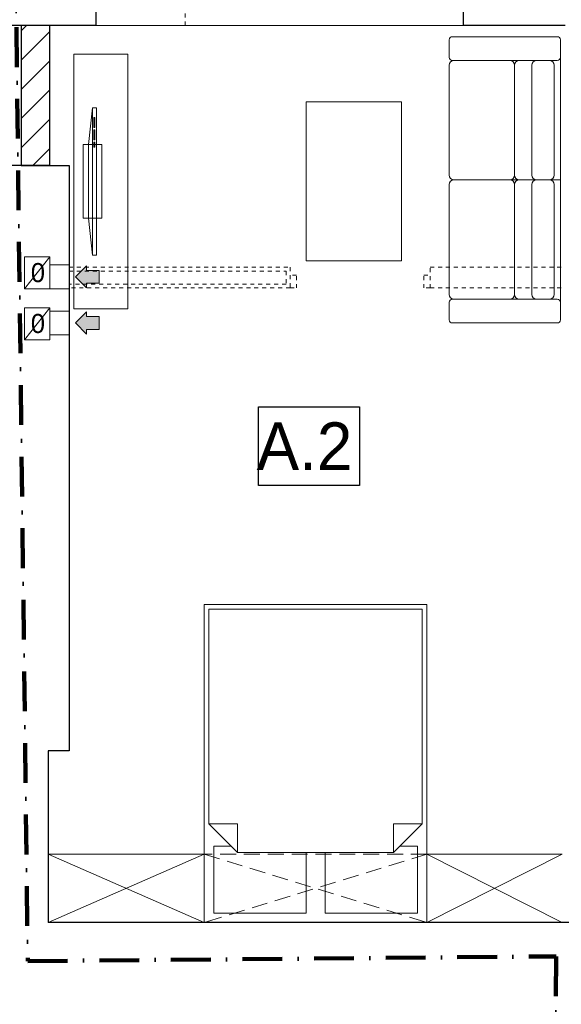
# Model space of a CAD drawing. Extents: x -220425 to -32551, y -64521 to 77206.
# Tile 13 of 59: x -190962 to -187557, y -3929 to 2262. Entities that reach past the tile are written whole.
import ezdxf

# ---------------------------------------------------------------- set-up
doc = ezdxf.new("R2010")
doc.units = 0
doc.header["$MEASUREMENT"] = 0
for name, pattern in [('Hidden Line', [50, 25, -25]), ('Krawędzie ukryte', [150, 100, -50]), ('Kreski i kropki', [450, 250, -100, 0, -100])]:
    doc.linetypes.add(name, pattern=pattern)
for name, color, linetype, lineweight in [('Arch kominy_Nr_Pióra__1', 7, 'Continuous', 25), ('Arch kominy_Nr_Pióra__10', 134, 'Continuous', 18), ('Arch kominy_Nr_Pióra__21', 7, 'Continuous', 9), ('Arch opisy_Nr_Pióra__21', 7, 'Continuous', 9), ('Arch ściany nośne_Nr_Pióra__21', 7, 'Continuous', 9), ('Arch ściany nośne_Nr_Pióra__27', 7, 'Continuous', 30), ('INWENT KONST. DREWNIANA_Nr_Pióra__20', 1, 'Continuous', 100), ('INWENT. DRZWI_Nr_Pióra__101', 8, 'Continuous', 13), ('INWENT.ŚCIANY_Nr_Pióra__1', 7, 'Continuous', 25), ('INWENT.ŚCIANY_Nr_Pióra__101', 8, 'Continuous', 13), ('INWENT.ŚCIANY_Nr_Pióra__5', 7, 'Continuous', 13), ('Istniejące kominy_Nr_Pióra__5', 7, 'Continuous', 13)]:
    doc.layers.add(name, color=color, linetype=linetype, lineweight=lineweight)
doc.layers.add('Arch okna_Nr_Pióra__4', color=7, linetype='Continuous', lineweight=9, true_color=0x029e21)
doc.layers.add('Arch wyposazenie_Nr_Pióra__9', color=7, linetype='Continuous', lineweight=13, true_color=0x3dad99)
doc.layers.add('Drzwi ArchiCAD', color=7, linetype='Continuous')
doc.styles.add('GENERATED_STYLE_4', font='txt')
doc.styles.add('GENERATED_STYLE_6', font='txt')

# ---------------------------------------------------------------- blocks, each defined once
blk = doc.blocks.new('A$C68B6B573')
at = {"layer": 'Arch ściany nośne_Nr_Pióra__21', "linetype": 'Continuous'}
h = blk.add_hatch(dxfattribs=at)
h.set_pattern_fill('Common_Brick', color=252, style=0, pattern_type=2)
h.set_pattern_definition([(45, (197252.38, 10015.15), (-91.92388, 91.92388), [])])
h.paths.add_polyline_path([(6480, 11360), (6480, 12240), (6300, 12240), (6300, 11360)], flags=0)
at = {"color": 252}
for p, q in [((7790.3, 9348.1), (7790.3, 9842.2)), ((7790.3, 9842.2), (8425.6, 9842.2)), ((8425.6, 9842.2), (8425.6, 9348.1)), ((8425.6, 9348.1), (7790.3, 9348.1))]:
    blk.add_line(p, q, dxfattribs=at)
at = {"layer": 'Arch kominy_Nr_Pióra__1', "color": 252, "linetype": 'Continuous'}
for points in [[(6710, 10590), (6640, 10660), (6710, 10730)], [(6790, 10620), (6710, 10700), (6790, 10700)], [(6710, 10620), (6710, 10700), (6790, 10620)], [(6710, 10300), (6640, 10370), (6710, 10440)], [(6790, 10330), (6710, 10410), (6790, 10410)], [(6710, 10330), (6710, 10410), (6790, 10330)]]:
    blk.add_solid(points, dxfattribs=at)
at = {"layer": 'Arch kominy_Nr_Pióra__21', "color": 252, "linetype": 'Continuous'}
for p, q in [((6480, 10735), (6600, 10735)), ((6600, 10735), (6600, 10585)), ((6710, 10730), (6640, 10660)), ((6710, 10700), (6710, 10730)), ((6640, 10660), (6710, 10590)), ((6790, 10700), (6710, 10700)), ((6790, 10700), (6790, 10620)), ((6790, 10620), (6710, 10620)), ((6710, 10620), (6710, 10590)), ((6480, 10585), (6600, 10585)), ((6480, 10445), (6600, 10445)), ((6600, 10445), (6600, 10295)), ((6710, 10440), (6640, 10370)), ((6710, 10410), (6710, 10440)), ((6790, 10410), (6710, 10410)), ((6790, 10410), (6790, 10330)), ((6640, 10370), (6710, 10300)), ((6480, 10295), (6600, 10295)), ((6790, 10330), (6710, 10330)), ((6710, 10330), (6710, 10300))]:
    blk.add_line(p, q, dxfattribs=at)
at = {"layer": 'Arch okna_Nr_Pióra__4', "color": 252, "linetype": 'Continuous'}
blk.add_line((6770, 12240), (9080, 12240), dxfattribs=at)
at = {"layer": 'Arch opisy_Nr_Pióra__21', "color": 252, "linetype": 'Continuous'}
for p, q in [((7790.3, 9348.1), (7790.3, 9842.2)), ((7790.3, 9842.2), (8425.6, 9842.2)), ((8425.6, 9842.2), (8425.6, 9348.1)), ((8425.6, 9348.1), (7790.3, 9348.1))]:
    blk.add_line(p, q, dxfattribs=at)
at = {"layer": 'Arch wyposazenie_Nr_Pióra__9', "color": 252, "linetype": 'Continuous'}
for p, q in [((8990, 12040), (8990, 12150)), ((9010, 12170), (9670, 12170)), ((9690, 12150), (9690, 12040)), ((6630, 12060), (6970, 12060)), ((6630, 10460), (6630, 12060)), ((6970, 12060), (6970, 10460)), ((9670, 12020), (9010, 12020)), ((9020, 12020), (9371.3, 12020)), ((9620, 12020), (9431.3, 12020)), ((9690, 12040), (9690, 11270)), ((8990, 11300), (8990, 11990)), ((9401.3, 11990), (9401.3, 11300)), ((9401.3, 11990), (9401.3, 11300)), ((9510, 11990), (9510, 11300)), ((9650, 11300), (9650, 11990)), ((6747.8, 11722.8), (6722.8, 11491.4)), ((6772.8, 11722.8), (6747.8, 11722.8)), ((6747.8, 10797.2), (6747.8, 11722.8)), ((6772.8, 10797.2), (6772.8, 11722.8)), ((8690, 11760), (8090, 11760)), ((8090, 11760), (8090, 10760)), ((8690, 10760), (8690, 11760)), ((6756.6, 11599.4), (6756.6, 11661.1)), ((6756.6, 11661.1), (6762.8, 11661.1)), ((6762.8, 11661.1), (6762.8, 11599.4)), ((6762.8, 11599.4), (6756.6, 11599.4)), ((6756.6, 11583.9), (6762.8, 11583.9)), ((6756.6, 11522.2), (6756.6, 11583.9)), ((6762.8, 11583.9), (6762.8, 11522.2)), ((6762.8, 11522.2), (6756.6, 11522.2)), ((6690, 11491.4), (6690, 11028.6)), ((6805.7, 11491.4), (6690, 11491.4)), ((6722.8, 11491.4), (6722.8, 11028.6)), ((6756.6, 11506.8), (6762.8, 11506.8)), ((6756.6, 11476), (6756.6, 11506.8)), ((6762.8, 11476), (6756.6, 11476)), ((6762.8, 11506.8), (6762.8, 11476)), ((6805.7, 11028.6), (6805.7, 11491.4)), ((9371.3, 11270), (9020, 11270)), ((9371.3, 11270), (9020, 11270)), ((9431.3, 11270), (9371.3, 11270)), ((9431.3, 11270), (9371.3, 11270)), ((9431.3, 11270), (9620, 11270)), ((9431.3, 11270), (9620, 11270)), ((9690, 11270), (9620, 11270)), ((9690, 11270), (9620, 11270)), ((9690, 10500), (9690, 11270)), ((8990, 11240), (8990, 10550)), ((9401.3, 10550), (9401.3, 11240)), ((9401.3, 10550), (9401.3, 11240)), ((9510, 10550), (9510, 11240)), ((9650, 11240), (9650, 10550)), ((6690, 11028.6), (6805.7, 11028.6)), ((6722.8, 11028.6), (6747.8, 10797.2)), ((6747.8, 10797.2), (6772.8, 10797.2)), ((8090, 10760), (8690, 10760)), ((8990, 10500), (8990, 10390)), ((9670, 10520), (9010, 10520)), ((9020, 10520), (9371.3, 10520)), ((9620, 10520), (9431.3, 10520)), ((9690, 10390), (9690, 10500)), ((6970, 10460), (6630, 10460)), ((9010, 10370), (9670, 10370)), ((8850, 8600), (7450, 8600)), ((7450, 8600), (7450, 6600)), ((8150, 8570), (7480, 8570)), ((7480, 8570), (7480, 7220)), ((8820, 8570), (8150, 8570)), ((8820, 7220), (8820, 8570)), ((8850, 6600), (8850, 8600)), ((7480, 7220), (7660, 7040)), ((7480, 7220), (7660, 7220)), ((7660, 7040), (7660, 7220)), ((8820, 7220), (8640, 7220)), ((8640, 7040), (8820, 7220)), ((8640, 7040), (8640, 7220)), ((7620, 7080), (7510, 7080)), ((7510, 7080), (7510, 6660)), ((7660, 7040), (7620, 7080)), ((8680, 7080), (8640, 7040)), ((8790, 7080), (8680, 7080)), ((8790, 6660), (8790, 7080)), ((7450, 7030), (6470, 7030)), ((6470, 7030), (7450, 6600)), ((7450, 7030), (6470, 6600)), ((7660, 7040), (8150, 7040)), ((8090, 7040), (7660, 7040)), ((8090, 6660), (8090, 7040)), ((8150, 7040), (8640, 7040)), ((8210, 7040), (8210, 6660)), ((8640, 7040), (8210, 7040)), ((8850, 7030), (9700, 6600)), ((9700, 7030), (8850, 6600)), ((9700, 7030), (8850, 7030)), ((7510, 6660), (8090, 6660)), ((8210, 6660), (8790, 6660)), ((8850, 6600), (7450, 6600))]:
    blk.add_line(p, q, dxfattribs=at)
at = {"layer": 'Arch wyposazenie_Nr_Pióra__9', "color": 252, "linetype": 'Krawędzie ukryte'}
for p, q in [((8850, 7030), (7450, 7030)), ((8850, 7030), (7450, 6600)), ((7450, 7030), (8850, 6600))]:
    blk.add_line(p, q, dxfattribs=at)
at = {"layer": 'Arch wyposazenie_Nr_Pióra__9', "color": 252, "linetype": 'Continuous'}
for centre, radius, start, end in [((9010, 12150), 20, 90, 180), ((9670, 12150), 20, 0, 90), ((9010, 12040), 20, 180, 270), ((9020, 11990), 30, 90, 180), ((9371.3, 11990), 30, 0, 90), ((9431.3, 11990), 30, 90, 180), ((9540, 11990), 30, 90, 180), ((9620, 11990), 30, 0, 90), ((9670, 12040), 20, 270, 0), ((9020, 11300), 30, 180, 270), ((9020, 11240), 30, 90, 180), ((9371.3, 11300), 30, 270, 0), ((9371.3, 11240), 30, 0, 90), ((9431.3, 11300), 30, 180, 270), ((9431.3, 11240), 30, 90, 180), ((9540, 11300), 30, 180, 270), ((9540, 11240), 30, 90, 180), ((9620, 11300), 30, 270, 0), ((9620, 11240), 30, 0, 90), ((9020, 10550), 30, 180, 270), ((9371.3, 10550), 30, 270, 0), ((9431.3, 10550), 30, 180, 270), ((9540, 10550), 30, 180, 270), ((9620, 10550), 30, 270, 0), ((9010, 10500), 20, 90, 180), ((9670, 10500), 20, 0, 90), ((9010, 10390), 20, 180, 270), ((9670, 10390), 20, 270, 0)]:
    blk.add_arc(centre, radius, start, end, dxfattribs=at)
at = {"layer": 'Arch ściany nośne_Nr_Pióra__27', "color": 252, "linetype": 'Continuous'}
for p, q in [((6300, 12240), (6300, 11360)), ((6480, 12240), (6300, 12240)), ((6480, 11360), (6480, 12240)), ((6300, 11360), (6480, 11360))]:
    blk.add_line(p, q, dxfattribs=at)
at = {"layer": 'INWENT KONST. DREWNIANA_Nr_Pióra__20', "color": 252, "linetype": 'Kreski i kropki'}
for p, q in [((6263.7, 12679.5), (6340.6, 6357.7)), ((6340.6, 6357.7), (9662, 6387.4)), ((9662, 6387.4), (9650.6, 22.1))]:
    blk.add_line(p, q, dxfattribs=at)
at = {"layer": 'INWENT. DRZWI_Nr_Pióra__101', "color": 252, "linetype": 'Hidden Line'}
for p, q in [((8030, 10670), (7990, 10670)), ((8030, 10590), (8030, 10670)), ((8830, 10670), (8870, 10670)), ((8830, 10590), (8830, 10670)), ((7990, 10590), (8030, 10590)), ((8870, 10590), (8830, 10590))]:
    blk.add_line(p, q, dxfattribs=at)
at = {"layer": 'INWENT.ŚCIANY_Nr_Pióra__1', "color": 252, "linetype": 'Continuous'}
for p, q in [((6770, 12240), (6770, 12660)), ((9080, 12240), (9080, 12660)), ((6480, 12240), (6070, 12240)), ((6770, 12240), (6480, 12240)), ((9720, 12240), (9080, 12240)), ((6480, 11360), (6070, 11360)), ((6480, 11360), (6600, 11360)), ((6600, 11360), (6600, 7680)), ((6470, 7680), (6470, 6600)), ((6600, 7680), (6470, 7680)), ((9880, 6600), (6470, 6600))]:
    blk.add_line(p, q, dxfattribs=at)
at = {"layer": 'INWENT.ŚCIANY_Nr_Pióra__101', "color": 252, "linetype": 'Hidden Line'}
for p, q in [((7330, 12240), (7330, 12660)), ((7330, 12240), (6770, 12240)), ((6600, 10720), (7990, 10720)), ((7990, 10720), (7990, 10590)), ((8870, 10720), (9720, 10720)), ((8870, 10590), (8870, 10720)), ((6600, 10695), (7965, 10695)), ((7965, 10695), (7965, 10615)), ((7965, 10615), (6600, 10615)), ((7990, 10590), (6600, 10590)), ((8870, 10590), (9720, 10590))]:
    blk.add_line(p, q, dxfattribs=at)
at = {"layer": 'INWENT.ŚCIANY_Nr_Pióra__5', "color": 252, "linetype": 'Krawędzie ukryte'}
blk.add_line((6480, 11360), (6480, 12240), dxfattribs=at)
at = {"layer": 'Istniejące kominy_Nr_Pióra__5', "color": 252, "linetype": 'Continuous'}
for p, q in [((6320, 10785), (6480, 10785)), ((6320, 10585), (6320, 10785)), ((6320, 10585), (6480, 10785)), ((6480, 10585), (6480, 10785)), ((6480, 10735), (6600, 10735)), ((6320, 10585), (6480, 10585)), ((6480, 10585), (6600, 10585)), ((6320, 10465), (6480, 10465)), ((6320, 10265), (6320, 10465)), ((6320, 10265), (6480, 10465)), ((6480, 10265), (6480, 10465)), ((6480, 10445), (6600, 10445)), ((6480, 10295), (6600, 10295)), ((6320, 10265), (6480, 10265))]:
    blk.add_line(p, q, dxfattribs=at)
at = {"layer": 'Arch kominy_Nr_Pióra__10', "color": 252, "linetype": 'Continuous', "style": 'GENERATED_STYLE_6'}
for p in [(6360, 10626.8), (6360, 10306.8)]:
    blk.add_text('0', height=120, dxfattribs=at).set_placement(p)
at = {"layer": 'Arch opisy_Nr_Pióra__21', "color": 252, "linetype": 'Continuous', "style": 'GENERATED_STYLE_4'}
blk.add_text('A.2', height=300, dxfattribs=at).set_placement((7779.4, 9445.1))

msp = doc.modelspace()

# ---------------------------------------------------------------- block references
at = {"layer": 'Drzwi ArchiCAD'}
msp.add_blockref('A$C68B6B573', (-197252.38, -10015.148), dxfattribs=at)

doc.saveas('drawing.dxf')
